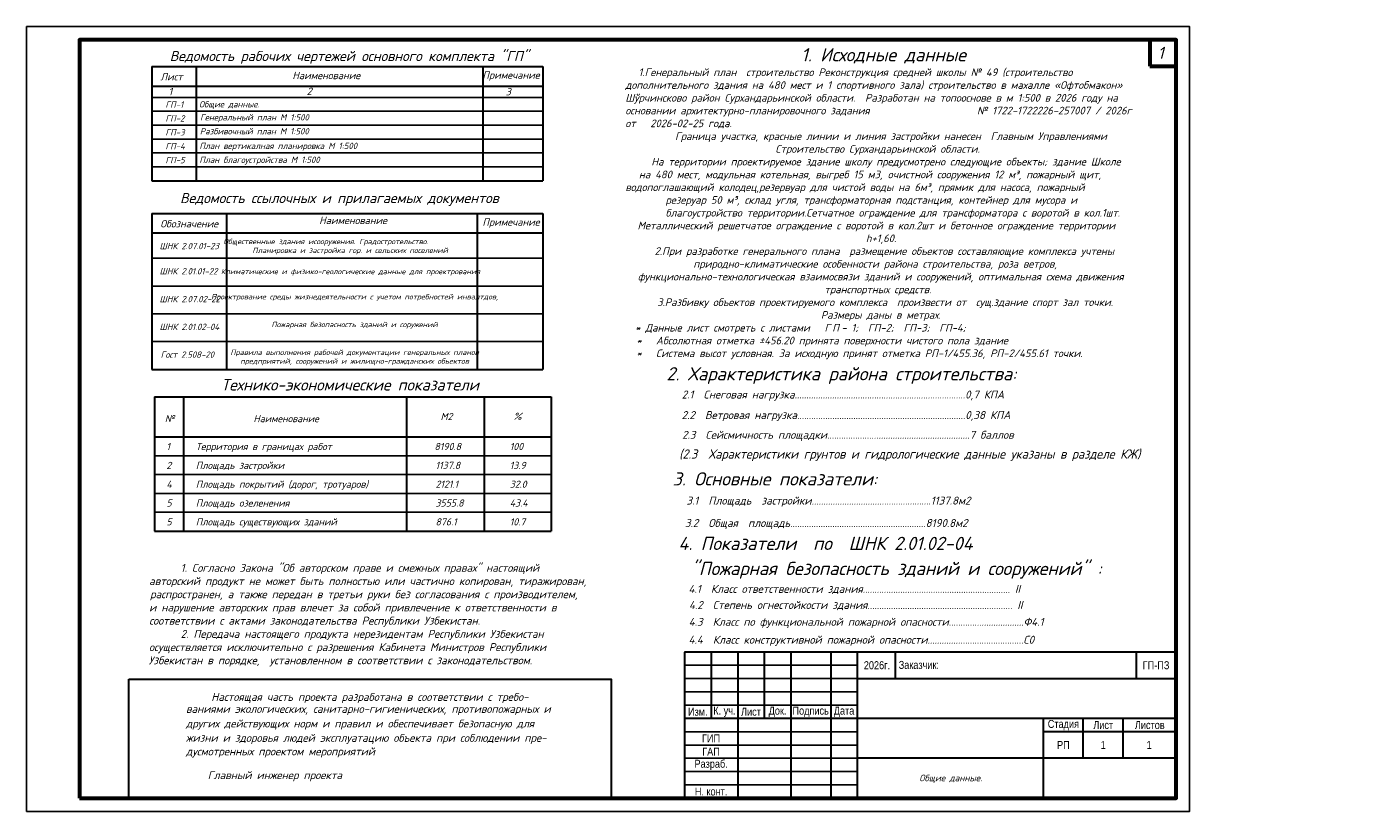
# Model space of a CAD drawing. Header units: metres. Extents: x 1084 to 1588, y 31 to 328.
import ezdxf

# ---------------------------------------------------------------- set-up
doc = ezdxf.new("R2010")
doc.units = ezdxf.units.M
for name, color, linetype in [('Masterplan', 7, 'Continuous'), ('OSNOVA', 7, 'Continuous'), ('ливнеотвод', 7, 'Continuous')]:
    doc.layers.add(name, color=color, linetype=linetype)
doc.layers.add('АС стены', color=40, linetype='Continuous', lineweight=50)
doc.layers.add('текст', color=7, linetype='Continuous', lineweight=25)
doc.styles.add('GOST_R', font='isocpeur.ttf', dxfattribs={"oblique": 15})
doc.styles.add('V@ler@Live', font='isocpeui.ttf')
doc.styles.add('Султан оформ', font='ARIALN.TTF', dxfattribs={"height": 250})

msp = doc.modelspace()

# ---------------------------------------------------------------- linework, layer by layer
at = {"transparency": 33554687}
msp.add_lwpolyline([(1084.14, 30.61), (1524.14, 30.61), (1524.14, 327.61), (1084.14, 327.61)], close=True, dxfattribs=at)
at = {"color": 0, "linetype": 'Continuous'}
msp.add_lwpolyline([(1333.07, 35.61), (1519.16, 35.61), (1519.16, 90.93), (1333.07, 90.93)], close=True, dxfattribs=at)
at = {"layer": 'Masterplan', "lineweight": 30}
msp.add_lwpolyline([(1122.78, 80.62), (1305.28, 80.62), (1305.28, 35.61), (1122.78, 35.61)], close=True, dxfattribs=at)
at = {"layer": 'OSNOVA', "color": 7, "lineweight": 30}
for p, q in [((1333.07, 90.93), (1333.07, 35.61)), ((1519.16, 90.93), (1333.07, 90.93)), ((1343.12, 90.93), (1343.12, 65.79)), ((1353.18, 90.93), (1353.18, 35.61)), ((1363.24, 90.93), (1363.24, 65.79)), ((1373.3, 90.93), (1373.3, 35.61)), ((1388.39, 90.93), (1388.39, 35.61)), ((1398.45, 90.93), (1398.45, 35.61)), ((1412.74, 90.93), (1412.74, 80.87)), ((1504.07, 80.87), (1504.07, 90.93)), ((1519.16, 90.93), (1519.16, 35.61)), ((1398.45, 80.87), (1519.16, 80.87)), ((1519.16, 65.79), (1333.07, 65.79)), ((1468.86, 35.61), (1468.86, 65.79)), ((1483.95, 50.7), (1483.95, 65.79)), ((1499.04, 50.7), (1499.04, 65.79)), ((1519.16, 60.76), (1468.86, 60.76)), ((1519.14, 50.7), (1398.43, 50.7)), ((1519.14, 35.61), (1333.07, 35.61))]:
    msp.add_line(p, q, dxfattribs=at)
at = {"layer": 'OSNOVA', "color": 7}
for p, q in [((1398.45, 85.9), (1333.07, 85.9)), ((1398.45, 80.87), (1333.07, 80.87)), ((1398.45, 75.84), (1333.07, 75.84)), ((1398.45, 70.82), (1333.07, 70.82)), ((1398.43, 60.76), (1333.07, 60.76)), ((1398.43, 55.73), (1333.07, 55.73)), ((1398.43, 50.7), (1333.07, 50.7)), ((1398.43, 45.67), (1333.07, 45.67)), ((1398.45, 40.64), (1333.07, 40.64))]:
    msp.add_line(p, q, dxfattribs=at)
at = {"layer": 'ливнеотвод', "linetype": 'Continuous', "lineweight": 60, "transparency": 33554687}
for points in [[(1104.14, 35.61), (1519.14, 35.61), (1519.14, 322.61), (1104.14, 322.61)], [(1509.14, 312.61), (1519.14, 312.61), (1519.14, 322.61), (1509.14, 322.61)]]:
    msp.add_lwpolyline(points, close=True, dxfattribs=at)
at = {"layer": 'текст', "color": 0, "linetype": 'Continuous', "lineweight": 30}
for p, q in [((1131.46, 312.53), (1279.48, 312.53)), ((1131.48, 312.53), (1131.47, 269.28)), ((1148.29, 312.53), (1148.28, 269.28)), ((1256.8, 312.53), (1256.8, 269.28)), ((1279.48, 312.53), (1279.47, 269.28)), ((1131.45, 305.13), (1279.46, 305.13)), ((1131.46, 269.28), (1279.47, 269.28)), ((1131.46, 256.91), (1279.47, 256.91)), ((1131.46, 256.91), (1279.47, 256.91)), ((1131.47, 256.91), (1131.47, 197.89)), ((1159.82, 256.91), (1159.81, 197.89)), ((1254.58, 256.91), (1254.58, 197.89)), ((1279.47, 256.91), (1279.47, 197.89)), ((1131.45, 249.51), (1279.46, 249.51)), ((1131.46, 197.89), (1279.47, 197.89)), ((1132.53, 187.54), (1282.6, 187.54)), ((1132.53, 187.54), (1132.53, 136.67)), ((1227.92, 187.54), (1227.92, 136.67)), ((1257.3, 187.54), (1257.3, 136.67)), ((1282.6, 187.54), (1282.6, 136.67)), ((1132.53, 172.31), (1282.6, 172.31)), ((1132.53, 136.67), (1282.6, 136.67))]:
    msp.add_line(p, q, dxfattribs=at)
at = {"layer": 'текст', "color": 0, "linetype": 'Continuous'}
for p, q in [((1131.46, 300.83), (1279.46, 300.83)), ((1131.46, 295.57), (1279.46, 295.57)), ((1131.46, 290.32), (1279.46, 290.32)), ((1131.46, 285.06), (1279.46, 285.06)), ((1131.46, 279.8), (1279.46, 279.8)), ((1131.46, 274.54), (1279.46, 274.54)), ((1131.46, 269.28), (1279.46, 269.28)), ((1131.46, 239.96), (1279.46, 239.96)), ((1131.46, 229.44), (1279.46, 229.44)), ((1131.46, 218.92), (1279.46, 218.92)), ((1131.46, 208.41), (1279.46, 208.41)), ((1131.46, 197.89), (1279.47, 197.89)), ((1131.46, 197.89), (1279.46, 197.89)), ((1132.53, 165.18), (1282.6, 165.18)), ((1132.53, 158.05), (1282.6, 158.05)), ((1132.53, 150.92), (1282.6, 150.92)), ((1132.53, 143.8), (1282.6, 143.8))]:
    msp.add_line(p, q, dxfattribs=at)
at = {"layer": 'текст', "color": 0, "linetype": 'Continuous', "lineweight": 30, "flags": 128}
msp.add_lwpolyline([(1143.54, 187.54), (1143.54, 136.67)], dxfattribs=at)

# ---------------------------------------------------------------- texts
at = {"linetype": 'Continuous', "transparency": 33554687, "style": 'GOST_R', "oblique": 15}
for s, p in [('      1. Согласно Закона "Об авторском праве и смежных правах" настоящий', (1130.96, 121.28)), ('авторский продукт не может быть полностью или частично копирован, тиражирован,', (1130.5, 116.28)), ('распространен, а также передан в третьи руки без согласования с производителем,', (1130.84, 111.28)), ('и нарушение авторских прав влечет за собой привлечение к ответственности в', (1130.5, 106.28)), ('соответствии с актами законодательства Республики Узбекистан.', (1130.5, 101.28)), ('      2. Передача настоящего продукта нерезидентам Республики Узбекистан', (1130.96, 96.28)), ('осуществляется исключительно с разрешения Кабинета Министров Республики', (1130.46, 91.28)), ('Узбекистан в порядке,  установленном в соответствии с законодательством.', (1130.29, 86.28))]:
    msp.add_text(s, height=3, dxfattribs=at).set_placement(p)
at = {"color": 0, "ltscale": 250, "attachment_point": 2, "style": 'V@ler@Live'}
for s, insert, char_height, width in [('\\pt116.00004;{\\C256;Общественные здания исооружения. Градостротельство.              Планировка и застройка гор. и сельских поселений}', (1206.55, 247.28), 2.00038, 98.3736), ('\\pt116.00004;{\\C256;Климатические и физико-геологические данные для проектрования}', (1206.68, 235.92), 2.0004, 98.3736), ('\\pt116.00004;{\\C256;Проектрование среды жизнедеятельности с учетом потребностей инвалтдов,}', (1208.22, 226.38), 2.0004, 98.3736), ('\\pt116.00004;{\\C256;Пожарная безопасность зданий и соружений}', (1208.22, 215.87), 2.0004, 98.3736), ('\\pt116.00004;{\\C256;Правила выполнения рабочей документации генеральных планов предприятий, сооружений и жилищно-гражданских обьектов}', (1208.23, 205.35), 2.00038, 98.3736), ('\\pt145.00005;Общие данные.', (1433.79, 44.51), 2.5005, 65.7742)]:
    msp.add_mtext(s, dxfattribs=dict(at, insert=insert, char_height=char_height, width=width))
at = {"ltscale": 100, "attachment_point": 5, "style": 'Султан оформ'}
for s, insert, char_height, width in [('\\pt4115.20382;2026г.', (1405.86, 85.9), 3.0177, 14.8252), ('Заказчик: ', (1421.73, 86.02), 3.018, 91.3235), ('\\pt4115.05293;ГП-ПЗ', (1511.48, 85.9), 3.0177, 14.8252), ('\\pt4115.05293;К. уч.', (1348.15, 68.3), 3.0177, 10.0589), ('\\pt4115.05293;Изм.', (1338.09, 68.3), 3.0177, 10.0589), ('\\pt4115.05293;Лист', (1358.21, 68.3), 3.0177, 10.0589), ('\\pt4115.05293;Док.', (1368.27, 68.3), 3.0177, 10.0589), ('\\pt4115.05293;Подпись', (1380.79, 68.3), 3.0177, 15.1969), ('\\pt4115.05293;Дата', (1393.42, 68.3), 3.0177, 10.0589), ('\\pt4115.05293;Стадия', (1476.41, 63.27), 3.0177, 15.0884), ('\\pt4115.05293;Лист', (1491.49, 63.27), 3.0177, 15.0884), ('\\pt4115.05293;Листов', (1509.09, 63.27), 3.0177, 20.1038), ('\\pt4115.05293;ГИП', (1343.12, 58.24), 3.0177, 20.1178), ('\\pt4115.05293;РП', (1476.41, 55.73), 3.0177, 15.0884), ('\\pt4115.20382;1', (1491.49, 55.73), 3.0177, 15.0884), ('\\pt4115.20382;1', (1508.86, 55.73), 3.0177, 15.0884), ('\\pt4115.05293;ГАП', (1343.12, 53.21), 3.0177, 20.1178), ('\\pt4115.05293;Разраб.', (1343.12, 48.18), 3.0177, 20.1178), ('\\pt4115.05293;Н. конт.', (1343.12, 38.12), 3.0177, 20.1178)]:
    msp.add_mtext(s, dxfattribs=dict(at, insert=insert, char_height=char_height, width=width))
at = {"layer": 'АС стены', "color": 0, "linetype": 'Continuous', "transparency": 33554687, "style": 'GOST_R', "oblique": 15}
msp.add_text('М2', height=2.7, dxfattribs=at).set_placement((1240.75, 178.68))
at = {"layer": 'АС стены', "color": 0, "lineweight": 25, "ltscale": 150.2, "transparency": 33554687, "style": 'GOST_R', "oblique": 15}
for s, p in [('%%%', (1268.42, 178.79)), ('№', (1136.43, 177.92)), ('Наименование', (1169.95, 177.9)), ('1', (1137.04, 167.34)), ('Территория в границах работ', (1148.16, 167.34)), ('8190.8', (1238.43, 167.34)), ('100', (1266.94, 167.34)), ('2', (1137.04, 160.21)), ('Площадь застройки', (1148.16, 160.21)), ('1137.8', (1238.84, 160.21)), ('13.9', (1266.94, 160.21)), ('Площадь покрытий (дорог, тротуаров)', (1148.16, 153.08)), ('4', (1137.04, 153.08)), ('2121.1', (1238.84, 153.08)), ('32.0', (1266.94, 153.08)), ('5', (1137.04, 145.96)), ('Площадь озеленения', (1148.16, 145.96)), ('3555.8', (1238.84, 145.96)), ('43.4', (1266.94, 145.96)), ('5', (1137.04, 138.83)), ('Площадь существующих зданий ', (1148.16, 138.83)), ('876.1', (1238.84, 138.83)), ('10.7', (1266.94, 138.83))]:
    msp.add_text(s, height=2.7, dxfattribs=at).set_placement(p)
at = {"layer": 'текст', "color": 0, "lineweight": 15, "style": 'GOST_R', "oblique": 15}
for s, height, p in [('Ведомость рабочих чертежей основного комплекта "ГП" ', 3.84, (1138.28, 314.56)), ('1', 4.55, (1512.12, 315.42)), ('Ведомость ссылочных и прилагаемых документов', 3.84, (1142.21, 260.8)), ('Технико-экономические показатели', 4.32, (1157.75, 189.89))]:
    msp.add_text(s, height=height, dxfattribs=at).set_placement(p)
at = {"layer": 'текст', "color": 0, "style": 'GOST_R', "oblique": 15}
for s, height, p in [('1. Исходные данные ', 5, (1377.23, 314.47)), ('2. Характеристика района строительства:', 5, (1326.2, 193.73)), ('2.1  Снеговая нагрузка.........................................................................0,7 КПА', 3, (1332, 186.86)), ('2.2  Ветровая нагрузка........................................................................0,38 КПА', 3, (1332, 179.11)), ('2.3  Сейсмичность площадки.............................................................7 баллов', 3, (1332.14, 171.62)), ('3. Основные показатели:', 5, (1328.54, 153.95)), ('3.1  Площадь  застройки...................................................1137.8м2', 3, (1333.78, 146.72)), ('3.2  Общая  площадь..........................................................8190.8м2', 3, (1333.23, 138.25)), ('4. Показатели  по  ШНК 2.01.02-04', 5, (1330.77, 129.53)), ('"Пожарная безопасность зданий и сооружений" : ', 5, (1335.65, 120.04)), ('4.1  Класс ответственности здания............................................................... II', 3, (1334.58, 113.3)), ('4.2  Степень огнестойкости здания.............................................................. II', 3, (1334.75, 107.22)), ('4.3  Класс по функциональной пожарной опасности................................Ф4.1', 3, (1334.66, 100.85)), ('4.4  Класс конструктивной пожарной опасности.........................................С0', 3, (1334.58, 94.08))]:
    msp.add_text(s, height=height, dxfattribs=at).set_placement(p)
at = {"layer": 'текст', "color": 0, "linetype": 'Continuous', "style": 'GOST_R', "oblique": 15}
for s, height, p in [('Лист', 2.8, (1134.73, 307.23)), ('Наименование', 2.8, (1184.68, 307.71)), ('Примечание', 2.8, (1256.6, 307.87)), ('1', 2.8, (1137.83, 301.62)), ('2', 2.8, (1190.15, 301.74)), ('3', 2.8, (1265.38, 301.58)), ('ГП-1', 2.4, (1136.65, 296.93)), ('Общие данные. ', 2.4, (1149.41, 297.02)), ('ГП-2', 2.4, (1136.65, 291.67)), ('Генеральный план М 1:500', 2.4, (1149.76, 292.08)), ('ГП-3', 2.4, (1136.65, 286.41)), ('Разбивочный план М 1:500', 2.4, (1149.69, 286.8)), ('ГП-4', 2.4, (1136.65, 281.15)), ('План вертикалная планировка М 1:500', 2.4, (1149.5, 281.26)), ('ГП-5', 2.4, (1136.65, 275.9)), ('План благоустройства М 1:500', 2.4, (1149.5, 276)), ('Обозначение', 2.8, (1134.73, 251.61)), ('Наименование', 2.8, (1194.83, 252.87)), ('Примечание', 2.8, (1256.6, 252.25)), ('ШНК 2.07.01-23', 2.4, (1134.44, 243.37)), ('ШНК 2.01.01-22', 2.4, (1134.44, 233.82)), ('ШНК 2.07.02-22', 2.4, (1134.44, 223.3)), ('ШНК 2.01.02-04', 2.4, (1134.44, 212.78)), (' Гост 2.508-20', 2.4, (1133.33, 202.26)), ('Настоящая часть проекта разработана в соответствии с требо-', 3, (1154.01, 72.42)), ('других действующих норм и правил и обеспечивает безопасную для ', 3, (1144.43, 62.36)), ('ваниями экологических, санитарно-гигиенических, противопожарных и', 3, (1144.43, 67.89)), ('жизни и здоровья людей эксплуатацию объекта при соблюдении пре-', 3, (1144.43, 56.93)), ('дусмотренных проектом мероприятий', 3, (1144.43, 51.81)), ('Главный инженер проекта                                    ', 3, (1152.64, 42.82))]:
    msp.add_text(s, height=height, dxfattribs=at).set_placement(p)
at = {"layer": 'текст', "color": 0, "style": 'GOST_R', "oblique": 15, "width": 0.95}
msp.add_text('(2.3  Характеристики грунтов и гидрологические данные указаны в разделе КЖ)', height=3.5, dxfattribs=at).set_placement((1331.05, 164.11))
at = {"layer": 'текст', "color": 0, "insert": (1310.68, 316.62), "char_height": 2.9, "width": 193.6353, "attachment_point": 1, "style": 'GOST_R'}
msp.add_mtext('\\P{\\T0.85;  \\T1;\\C256; 1.Генеральный план  строительство Реконструкция средней школы № 49 (строительство дополнительного здания на 480 мест и 1 спортивного зала) строительство в махалле «}Офтобмакон{\\C256;» Шўрчинсково район Сурхандарьинской области.  Разработан на топооснове в м 1:500 в 2026 году на основании архитектурно-планировочного задания                      № 1722-1722226-257007 / 2026г от   2026-02-25 года.\\P\\pi15.09175;  Граница участка, красные линии и линия застройки нанесен  Главным Управлениями \\P\\pi56.78585;Строительство Сурхандарьинской области.\\P\\pi4.27884;   На территории проектируемое здание школу предусмотрено следующие объекты; здание Школе \\P\\pi5.1269;на 480 мест, модульная котельная, выгреб 15 м3, oчистной сооружения 12 м³, пожарный щит, \\P\\pi8.74224;водопоглашающий колодец,резервуар для чистой воды на 6м³, прямик для насоса, }пожарный \\P\\pi15.19474;резеруар 50 {\\C256;м³, склад угля, трансформаторная подстанция, контейнер для мусора и \\P\\pi5.49535;благоустройство территории.Сетчатное ограждение для }трансформатора{\\C256; с воротой в кол.1шт. \\P\\pi4.59208;Металлический решетчатое ограждение с воротой в кол.2шт и бетонное ограждение территории \\P\\pi90.99163;h+1,60.  \\P\\pi3.67561;    2.При разработке генерального плана  размещение объектов составляющие комплекса учтены \\P\\pi25.71802;природно-климатические особенности района строительства, роза ветров, \\P\\pi4.72667;функционально-технологическая взаимосвязи зданий и сооружений, оптимальная схема движения \\P\\pi75.34585;транспортных средств.\\P\\pi2.80802;     3.Разбивку объектов проектируемого комплекса  произвести от  сущ.здание спорт зал точки. \\P\\pi73.96835;Размеры даны в метрах.\\P\\pi0;  * Данные лист смотреть с листами   \\T1.35;ГП\\T1;- 1;  ГП-2;  ГП-3;  ГП-4;\\P\\pi4.18789;*^IАбсолютная отметка ±456.20 принята поверхности чистого пола здание\\P*^IСистема высот условная. За исходную принят отметка РП-1/455.36, РП-2/455.61 точки.}', dxfattribs=at)

doc.saveas('drawing.dxf')
